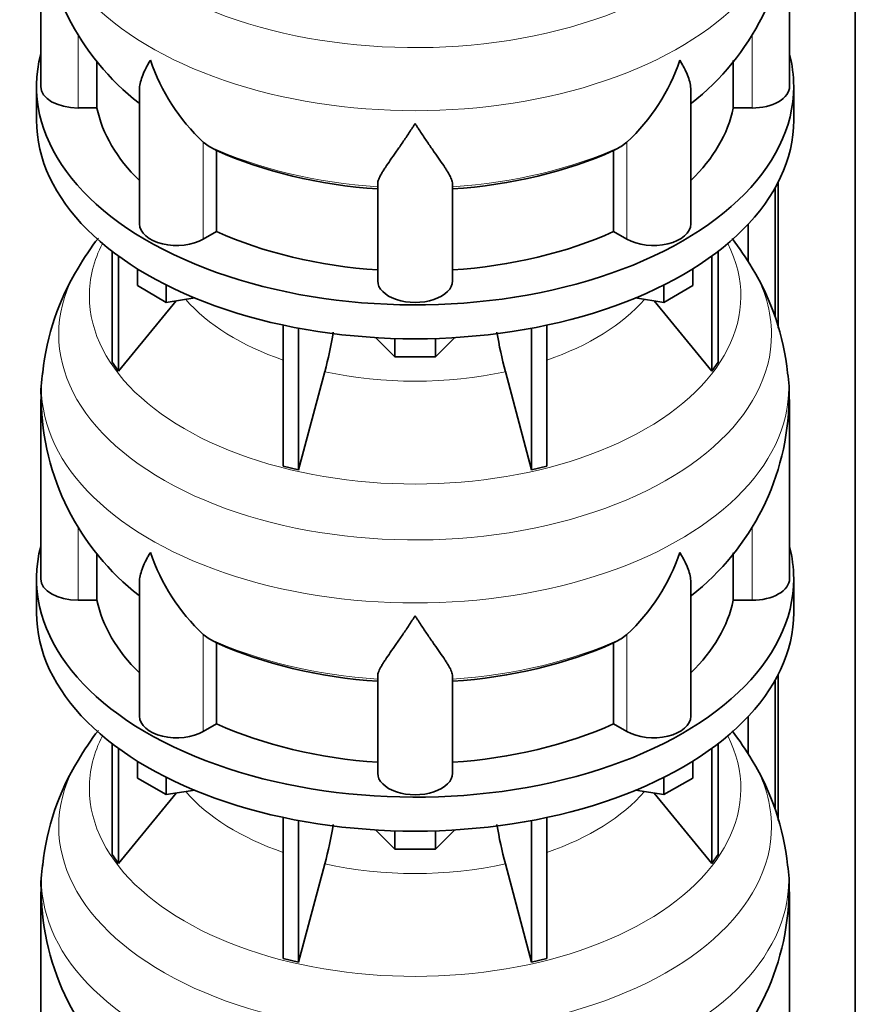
# Model space of a CAD drawing. Header units: millimetres. Extents: x 148 to 904, y -3418 to 2306.
# Tile 9 of 27: x 690 to 891, y -1602 to -1366. Entities that reach past the tile are written whole.
import ezdxf

# ---------------------------------------------------------------- set-up
doc = ezdxf.new("R2010")
doc.units = ezdxf.units.MM
doc.layers.add('MID_134-16', color=7, linetype='Continuous')
doc.layers.add('VSI134_DIFFUSORE', color=7, linetype='Continuous')

# ---------------------------------------------------------------- blocks, each defined once
blk = doc.blocks.new('SE4')
at = {"layer": 'MID_134-16', "color": 7, "linetype": 'Continuous', "lineweight": 35}
for p, q in [((891.05, -3127.34), (891.05, -1220.48)), ((871.79, -1406.13), (871.79, -1437.25)), ((872.54, -1404.72), (872.54, -1439.88)), ((865.27, -1414.91), (865.27, -1423.68)), ((871.79, -1524.52), (871.79, -1555.64)), ((872.54, -1523.11), (872.54, -1558.27)), ((865.27, -1533.3), (865.27, -1542.07))]:
    blk.add_line(p, q, dxfattribs=at)
at = {"layer": 'VSI134_DIFFUSORE', "color": 7, "linetype": 'Continuous', "lineweight": 35}
for p, q in [((695.24, -1338.68), (695.24, -1381.74)), ((875.24, -1381.74), (875.24, -1338.68)), ((708.77, -1386.93), (708.77, -1375.58)), ((861.71, -1375.51), (861.71, -1386.93)), ((694.24, -1381.74), (694.24, -1389.9)), ((718.96, -1382.64), (718.96, -1414.81)), ((851.51, -1414.81), (851.51, -1382.67)), ((876.24, -1389.9), (876.24, -1381.74)), ((704.24, -1386.93), (708.77, -1386.93)), ((861.71, -1386.93), (866.24, -1386.93)), ((735.75, -1396.19), (734.33, -1395.13)), ((836.15, -1395.13), (834.73, -1396.19)), ((737.53, -1416.63), (737.53, -1397.16)), ((832.95, -1397.16), (832.95, -1416.63)), ((776.24, -1428.5), (776.24, -1405.16)), ((794.24, -1428.5), (794.24, -1405.16)), ((734.33, -1418.48), (737.53, -1416.63)), ((832.95, -1416.63), (836.15, -1418.48)), ((712.41, -1421.41), (712.41, -1448.08)), ((713.94, -1422.55), (713.94, -1450.22)), ((856.53, -1422.55), (856.53, -1450.22)), ((858.07, -1421.41), (858.07, -1448.08)), ((718.48, -1429.66), (718.48, -1425.61)), ((851.99, -1429.66), (851.99, -1425.61)), ((725.42, -1433.67), (718.48, -1429.66)), ((725.42, -1433.67), (725.42, -1429.5)), ((845.05, -1433.67), (845.05, -1429.5)), ((851.99, -1429.66), (845.05, -1433.67)), ((713.94, -1450.22), (727.8, -1433.3)), ((732.25, -1432.62), (725.42, -1433.67)), ((845.05, -1433.67), (838.23, -1432.62)), ((842.67, -1433.3), (856.53, -1450.22)), ((753.54, -1439.15), (753.54, -1473.08)), ((816.93, -1439.15), (816.93, -1473.08)), ((757.24, -1439.89), (757.24, -1473.96)), ((813.24, -1439.89), (813.24, -1473.96)), ((780.33, -1446.8), (775.68, -1442.15)), ((780.33, -1446.8), (780.33, -1442.37)), ((794.8, -1442.15), (790.15, -1446.8)), ((790.15, -1446.8), (790.15, -1442.37)), ((712.41, -1448.08), (713.94, -1450.22)), ((790.15, -1446.8), (780.33, -1446.8)), ((856.53, -1450.22), (858.07, -1448.08)), ((757.24, -1473.96), (763.51, -1450.34)), ((806.96, -1450.34), (813.24, -1473.96)), ((695.24, -1457.07), (695.24, -1500.13)), ((875.24, -1500.13), (875.24, -1457.07)), ((753.54, -1473.08), (757.24, -1473.96)), ((813.24, -1473.96), (816.93, -1473.08)), ((708.77, -1505.33), (708.77, -1493.97)), ((861.71, -1493.9), (861.71, -1505.33)), ((694.24, -1500.13), (694.24, -1508.3)), ((718.96, -1501.03), (718.96, -1533.2)), ((851.51, -1533.2), (851.51, -1501.06)), ((876.24, -1508.3), (876.24, -1500.13)), ((704.24, -1505.33), (708.77, -1505.33)), ((861.71, -1505.33), (866.24, -1505.33)), ((735.75, -1514.58), (734.33, -1513.53)), ((836.15, -1513.53), (834.73, -1514.58)), ((737.53, -1535.02), (737.53, -1515.55)), ((832.95, -1515.55), (832.95, -1535.02)), ((776.24, -1546.9), (776.24, -1523.55)), ((794.24, -1546.9), (794.24, -1523.55)), ((734.33, -1536.87), (737.53, -1535.02)), ((832.95, -1535.02), (836.15, -1536.87)), ((712.41, -1539.8), (712.41, -1566.48)), ((713.94, -1540.94), (713.94, -1568.61)), ((856.53, -1540.94), (856.53, -1568.61)), ((858.07, -1539.8), (858.07, -1566.48)), ((718.48, -1548.06), (718.48, -1544)), ((851.99, -1548.06), (851.99, -1544)), ((725.42, -1552.06), (718.48, -1548.06)), ((725.42, -1552.06), (725.42, -1547.89)), ((845.05, -1552.06), (845.05, -1547.89)), ((851.99, -1548.06), (845.05, -1552.06)), ((713.94, -1568.61), (727.8, -1551.69)), ((732.25, -1551.01), (725.42, -1552.06)), ((845.05, -1552.06), (838.23, -1551.01)), ((842.67, -1551.69), (856.53, -1568.61)), ((753.54, -1557.54), (753.54, -1591.47)), ((816.93, -1557.54), (816.93, -1591.47)), ((757.24, -1558.29), (757.24, -1592.36)), ((813.24, -1558.29), (813.24, -1592.36)), ((780.33, -1565.19), (775.68, -1560.54)), ((780.33, -1565.19), (780.33, -1560.76)), ((794.8, -1560.54), (790.15, -1565.19)), ((790.15, -1565.19), (790.15, -1560.76)), ((712.41, -1566.48), (713.94, -1568.61)), ((790.15, -1565.19), (780.33, -1565.19)), ((856.53, -1568.61), (858.07, -1566.48)), ((757.24, -1592.36), (763.51, -1568.74)), ((806.96, -1568.74), (813.24, -1592.36)), ((695.24, -1575.47), (695.24, -1618.52)), ((875.24, -1618.52), (875.24, -1575.47)), ((753.54, -1591.47), (757.24, -1592.36)), ((813.24, -1592.36), (816.93, -1591.47))]:
    blk.add_line(p, q, dxfattribs=at)
at = {"layer": 'VSI134_DIFFUSORE', "color": 4, "linetype": 'Continuous', "lineweight": 9}
for p, q in [((704.24, -1386.93), (704.24, -1369.3)), ((866.24, -1386.93), (866.24, -1369.16)), ((734.33, -1418.48), (734.33, -1395.13)), ((836.15, -1418.48), (836.15, -1395.13)), ((704.24, -1505.33), (704.24, -1487.69)), ((866.24, -1505.33), (866.24, -1487.55)), ((734.33, -1536.87), (734.33, -1513.53)), ((836.15, -1536.87), (836.15, -1513.53))]:
    blk.add_line(p, q, dxfattribs=at)
at = {"layer": 'VSI134_DIFFUSORE', "color": 7, "linetype": 'Continuous', "lineweight": 35}
for centre, radius, start, end in [((756.11, -1337.73), 60.76, 180.907, 232.2736), ((814.2, -1337.71), 60.93, 307.9122, 359.0816), ((766.83, -1360.18), 47.73, 198.6373, 227.0857), ((803.65, -1360.18), 47.73, 312.9143, 341.3628), ((743.66, -1383.79), 14.7, 237.4509, 245.3566), ((826.82, -1383.79), 14.7, 294.6434, 302.5491), ((762.12, -1459.15), 66.98, 142.3184, 149.7695), ((807.47, -1459.93), 68.15, 30.3924, 37.6181), ((754.75, -1456.57), 59.33, 148.3501, 174.1871), ((815.13, -1456.77), 59.96, 5.8525, 31.4884), ((673.67, -1426.03), 93.08, 344.857, 350.8196), ((895.49, -1426.24), 91.75, 189.1673, 195.2315), ((722.53, -1455.32), 27.23, 169.9044, 183.7285), ((850.96, -1455.26), 24.23, 355.7008, 10.9174), ((756.11, -1456.13), 60.76, 180.907, 232.2736), ((814.2, -1456.1), 60.93, 307.9122, 359.0816), ((766.83, -1478.57), 47.73, 198.6373, 227.0857), ((803.65, -1478.57), 47.73, 312.9143, 341.3628), ((743.66, -1502.19), 14.7, 237.4509, 245.3566), ((826.82, -1502.19), 14.7, 294.6434, 302.5491), ((762.12, -1577.54), 66.98, 142.3184, 149.7695), ((807.47, -1578.32), 68.15, 30.3924, 37.6181), ((754.75, -1574.96), 59.33, 148.3501, 174.1871), ((815.13, -1575.17), 59.96, 5.8525, 31.4884), ((673.67, -1544.42), 93.08, 344.857, 350.8196), ((895.49, -1544.63), 91.75, 189.1673, 195.2315), ((722.53, -1573.71), 27.23, 169.9044, 183.7285), ((850.96, -1573.65), 24.23, 355.7008, 10.9174), ((756.11, -1574.52), 60.76, 180.907, 232.2736), ((814.2, -1574.49), 60.93, 307.9122, 359.0816)]:
    blk.add_arc(centre, radius, start, end, dxfattribs=at)
at = {"layer": 'VSI134_DIFFUSORE', "color": 4, "linetype": 'Continuous', "lineweight": 9}
for centre, major_axis, start_param, end_param in [((785.24, -1322.96), (85.67, 0), 2.813648, 6.283185), ((785.24, -1335.72), (-89.83, 0), 0, 3.20849), ((785.24, -1360.26), (-79.5, 0), 0.898849, 1.457346), ((785.24, -1360.26), (79.5, 0), 4.82584, 5.384336), ((785.24, -1432.16), (-78.3, 0), 0, 3.425204), ((785.24, -1432.16), (-78.3, 0), 5.999574, 6.283185), ((785.24, -1441.36), (85.67, 0), 2.813648, 6.283185), ((785.24, -1441.36), (85.67, 0), 0, 0.32772), ((785.24, -1417.05), (-61.63, 0), 0.463231, 1.030574), ((785.24, -1417.05), (61.63, 0), 5.252612, 5.819954), ((785.24, -1454.11), (-89.83, 0), 6.215272, 6.283185), ((785.24, -1454.11), (-89.83, 0), 0, 3.20849), ((785.24, -1417.05), (-61.63, 0), 1.210556, 1.931037), ((785.24, -1478.66), (-79.5, 0), 0.898849, 1.457346), ((785.24, -1478.66), (79.5, 0), 4.82584, 5.384336), ((785.24, -1550.56), (-78.3, 0), 0, 3.425204), ((785.24, -1550.56), (-78.3, 0), 5.999574, 6.283185), ((785.24, -1559.75), (85.67, 0), 2.813648, 6.283185), ((785.24, -1559.75), (85.67, 0), 0, 0.32772), ((785.24, -1535.44), (-61.63, 0), 0.463231, 1.030574), ((785.24, -1535.44), (61.63, 0), 5.252612, 5.819954), ((785.24, -1572.5), (-89.83, 0), 6.215272, 6.283185), ((785.24, -1572.5), (-89.83, 0), 0, 3.20849), ((785.24, -1535.44), (-61.63, 0), 1.210556, 1.931037)]:
    blk.add_ellipse(centre, major_axis=major_axis, ratio=0.57735, start_param=start_param, end_param=end_param, dxfattribs=at)
at = {"layer": 'VSI134_DIFFUSORE', "color": 7, "linetype": 'Continuous', "lineweight": 35}
for centre, major_axis, start_param, end_param in [((785.24, -1381.74), (91, 0), 2.993207, 6.283185), ((785.24, -1381.74), (91, 0), 0, 0.148386), ((704.24, -1381.74), (9, 0), 3.141593, 4.712389), ((866.24, -1381.74), (-9, 0), 1.570796, 3.141593), ((785.24, -1381.74), (-77, 0), 0.117151, 0.534109), ((785.24, -1381.74), (77, 0), 5.749077, 6.166034), ((785.24, -1389.9), (-91, 0), 0, 3.141593), ((785.24, -1362.26), (-77, 0), 0.902549, 1.453645), ((785.24, -1362.26), (77, 0), 4.82954, 5.380636), ((727.96, -1414.81), (9, 0), 3.141593, 5.497787), ((842.51, -1414.81), (-9, 0), 0.785398, 3.141593), ((785.24, -1381.74), (-77, 0), 0.902549, 1.453645), ((785.24, -1381.74), (77, 0), 4.82954, 5.380636), ((785.24, -1428.5), (-9, 0), 0, 3.141593), ((785.24, -1500.13), (91, 0), 2.993207, 6.283185), ((785.24, -1500.13), (91, 0), 0, 0.148386), ((704.24, -1500.13), (9, 0), 3.141593, 4.712389), ((866.24, -1500.13), (-9, 0), 1.570796, 3.141593), ((785.24, -1500.13), (-77, 0), 0.117151, 0.534109), ((785.24, -1500.13), (77, 0), 5.749077, 6.166034), ((785.24, -1508.3), (-91, 0), 0, 3.141593), ((785.24, -1480.65), (-77, 0), 0.902549, 1.453645), ((785.24, -1480.65), (77, 0), 4.82954, 5.380636), ((727.96, -1533.2), (9, 0), 3.141593, 5.497787), ((842.51, -1533.2), (-9, 0), 0.785398, 3.141593), ((785.24, -1500.13), (-77, 0), 0.902549, 1.453645), ((785.24, -1500.13), (77, 0), 4.82954, 5.380636), ((785.24, -1546.9), (-9, 0), 0, 3.141593)]:
    blk.add_ellipse(centre, major_axis=major_axis, ratio=0.57735, start_param=start_param, end_param=end_param, dxfattribs=at)
for points, knots in [([(718.96, -1382.67), (718.96, -1382.51), (718.97, -1382.34), (719.05, -1381.17), (719.34, -1380.12), (720.01, -1378.44), (720.27, -1377.87), (720.73, -1376.98), (720.89, -1376.68), (721.14, -1376.22), (721.28, -1375.98), (721.41, -1375.75), (721.5, -1375.59), (721.55, -1375.51), (721.6, -1375.43)], [0.4600931, 0.4600931, 0.4600931, 0.4600931, 0.5, 0.5, 0.75, 0.75, 0.875, 0.875, 0.9375, 0.9375, 0.96875, 0.984375, 0.984375, 1, 1, 1, 1]), ([(851.51, -1382.68), (851.51, -1382.52), (851.51, -1382.37), (851.46, -1381.71), (851.37, -1381.19), (851.11, -1380.13), (850.92, -1379.58), (850.47, -1378.46), (850.21, -1377.88), (849.75, -1376.98), (849.59, -1376.68), (849.33, -1376.22), (849.24, -1376.06), (849.06, -1375.75), (848.97, -1375.59), (848.88, -1375.43)], [0.4604904, 0.4604904, 0.4604904, 0.4604904, 0.5, 0.5, 0.625, 0.625, 0.75, 0.75, 0.875, 0.875, 0.9375, 0.9375, 0.96875, 0.96875, 1, 1, 1, 1]), ([(785.24, -1390.65), (785.11, -1390.86), (784.97, -1391.07), (784.71, -1391.49), (784.57, -1391.7), (784.18, -1392.32), (783.91, -1392.72), (783.13, -1393.92), (782.61, -1394.68), (781.6, -1396.16), (781.1, -1396.87), (780.15, -1398.22), (779.7, -1398.87), (778.86, -1400.09), (778.46, -1400.67), (777.92, -1401.49), (777.75, -1401.75), (777.43, -1402.27), (777.27, -1402.52), (776.86, -1403.24), (776.64, -1403.68), (776.33, -1404.48), (776.24, -1404.84), (776.24, -1405.16)], [0, 0, 0, 0, 0.03125, 0.03125, 0.0625, 0.0625, 0.125, 0.125, 0.25, 0.25, 0.375, 0.375, 0.5, 0.5, 0.625, 0.625, 0.6875, 0.6875, 0.75, 0.75, 0.875, 0.875, 1, 1, 1, 1]), ([(794.24, -1405.16), (794.24, -1404.84), (794.15, -1404.48), (793.84, -1403.68), (793.61, -1403.24), (793.2, -1402.52), (793.05, -1402.27), (792.73, -1401.75), (792.56, -1401.49), (792.02, -1400.67), (791.62, -1400.09), (790.78, -1398.87), (790.32, -1398.23), (789.38, -1396.87), (788.88, -1396.16), (787.87, -1394.69), (787.35, -1393.92), (786.56, -1392.73), (786.3, -1392.32), (785.9, -1391.7), (785.77, -1391.49), (785.5, -1391.07), (785.37, -1390.86), (785.24, -1390.65)], [0, 0, 0, 0, 0.125, 0.125, 0.25, 0.25, 0.3125, 0.3125, 0.375, 0.375, 0.5, 0.5, 0.625, 0.625, 0.75, 0.75, 0.875, 0.875, 0.9375, 0.9375, 0.96875, 0.96875, 1, 1, 1, 1]), ([(718.96, -1501.06), (718.96, -1500.9), (718.97, -1500.74), (719.05, -1499.56), (719.34, -1498.51), (720.01, -1496.83), (720.27, -1496.26), (720.73, -1495.37), (720.89, -1495.07), (721.14, -1494.61), (721.28, -1494.37), (721.41, -1494.14), (721.5, -1493.98), (721.55, -1493.9), (721.6, -1493.82)], [0.4600931, 0.4600931, 0.4600931, 0.4600931, 0.5, 0.5, 0.75, 0.75, 0.875, 0.875, 0.9375, 0.9375, 0.96875, 0.984375, 0.984375, 1, 1, 1, 1]), ([(851.51, -1501.07), (851.51, -1500.92), (851.51, -1500.76), (851.46, -1500.1), (851.37, -1499.59), (851.11, -1498.52), (850.92, -1497.97), (850.47, -1496.85), (850.21, -1496.27), (849.75, -1495.37), (849.59, -1495.07), (849.33, -1494.61), (849.24, -1494.45), (849.06, -1494.14), (848.97, -1493.98), (848.88, -1493.82)], [0.4604904, 0.4604904, 0.4604904, 0.4604904, 0.5, 0.5, 0.625, 0.625, 0.75, 0.75, 0.875, 0.875, 0.9375, 0.9375, 0.96875, 0.96875, 1, 1, 1, 1]), ([(785.24, -1509.04), (785.11, -1509.25), (784.97, -1509.47), (784.71, -1509.89), (784.57, -1510.09), (784.18, -1510.71), (783.91, -1511.12), (783.13, -1512.31), (782.61, -1513.07), (781.6, -1514.55), (781.1, -1515.26), (780.15, -1516.62), (779.7, -1517.26), (778.86, -1518.48), (778.46, -1519.06), (777.92, -1519.88), (777.75, -1520.14), (777.43, -1520.66), (777.27, -1520.91), (776.86, -1521.63), (776.64, -1522.07), (776.33, -1522.87), (776.24, -1523.23), (776.24, -1523.55)], [0, 0, 0, 0, 0.03125, 0.03125, 0.0625, 0.0625, 0.125, 0.125, 0.25, 0.25, 0.375, 0.375, 0.5, 0.5, 0.625, 0.625, 0.6875, 0.6875, 0.75, 0.75, 0.875, 0.875, 1, 1, 1, 1]), ([(794.24, -1523.55), (794.24, -1523.23), (794.15, -1522.87), (793.84, -1522.07), (793.61, -1521.63), (793.2, -1520.91), (793.05, -1520.66), (792.73, -1520.15), (792.56, -1519.88), (792.02, -1519.06), (791.62, -1518.48), (790.78, -1517.26), (790.32, -1516.62), (789.38, -1515.27), (788.88, -1514.55), (787.87, -1513.08), (787.35, -1512.31), (786.56, -1511.12), (786.3, -1510.71), (785.9, -1510.09), (785.77, -1509.89), (785.5, -1509.47), (785.37, -1509.25), (785.24, -1509.04)], [0, 0, 0, 0, 0.125, 0.125, 0.25, 0.25, 0.3125, 0.3125, 0.375, 0.375, 0.5, 0.5, 0.625, 0.625, 0.75, 0.75, 0.875, 0.875, 0.9375, 0.9375, 0.96875, 0.96875, 1, 1, 1, 1])]:
    blk.add_open_spline(points, degree=3, knots=knots, dxfattribs=at)

msp = doc.modelspace()

# ---------------------------------------------------------------- block references
msp.add_blockref('SE4', (0, 0))

doc.saveas('drawing.dxf')
